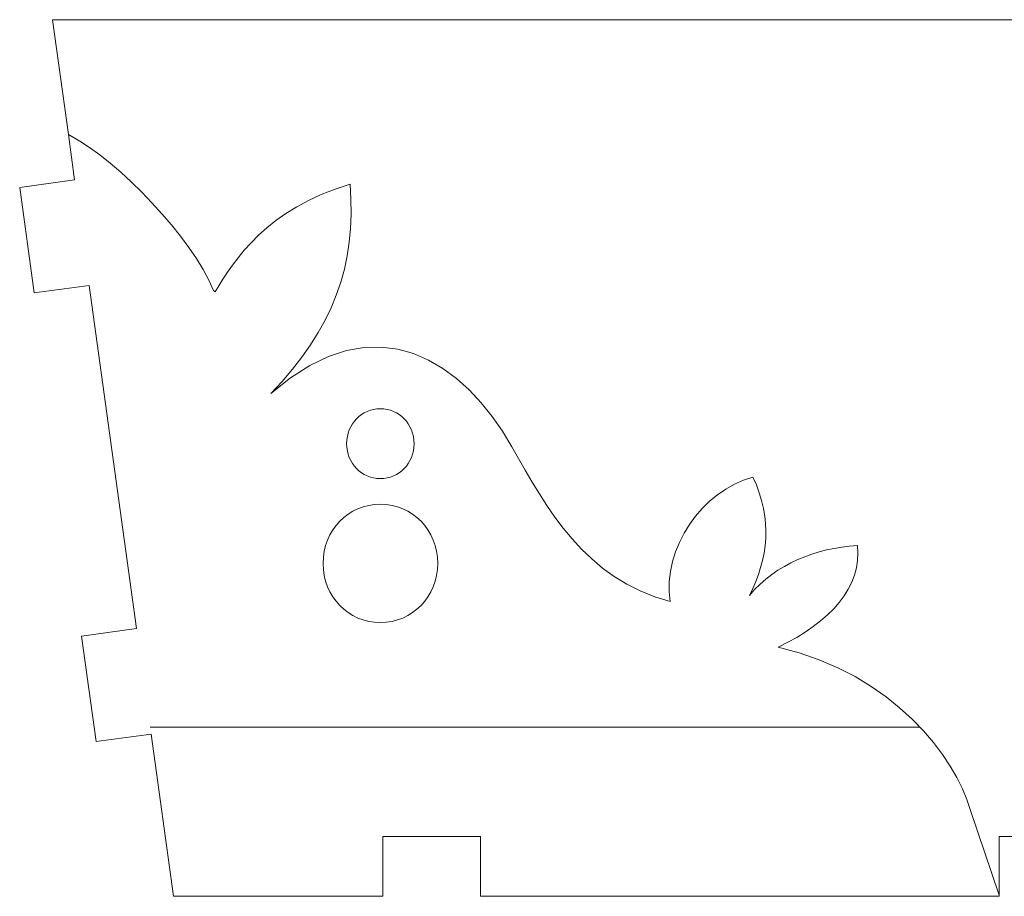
# Model space of a CAD drawing. Header units: millimetres. Extents: x -198 to 278, y -321 to 286.
# Tile 35 of 256: x -89 to -34, y 189 to 238. Entities that reach past the tile are written whole.
import ezdxf

# ---------------------------------------------------------------- set-up
doc = ezdxf.new("R2010")
doc.units = ezdxf.units.MM
doc.header["$MEASUREMENT"] = 0
doc.layers.add('Layer 1', color=7, linetype='Continuous')

msp = doc.modelspace()

# ---------------------------------------------------------------- linework, layer by layer
at = {"layer": 'Layer 1', "color": 175, "lineweight": 9}
msp.add_open_spline([(-68.8736, 192.3593), (-68.8736, 192.3593), (-63.3775, 192.3593), (-63.3775, 192.3593), (-63.3775, 192.3593), (-63.3775, 188.9964), (-63.3775, 188.9964), (-63.3775, 188.9964), (-34.1659, 188.9964), (-34.1659, 188.9964), (-34.1659, 188.9964), (-34.1659, 189.0586), (-34.1659, 189.0586), (-34.1659, 189.0586), (-34.1659, 192.3593), (-34.1659, 192.3593), (-34.1659, 192.3593), (-31.6468, 192.3593), (-31.6468, 192.3593), (-31.6468, 192.3593), (-31.4178, 192.3593), (-31.4178, 192.3593), (-31.4178, 192.3593), (-31.1888, 192.3593), (-31.1888, 192.3593), (-31.1888, 192.3593), (-28.6907, 192.3593), (-28.6907, 192.3593), (-28.6907, 192.3593), (-28.6698, 192.3593), (-28.6698, 192.3593), (-28.6698, 192.3593), (-28.6698, 192.0539), (-28.6698, 192.0539), (-28.6698, 192.0539), (-28.6698, 189.0578), (-28.6698, 189.0578), (-28.6698, 189.0578), (-28.6698, 189.0576), (-28.6698, 189.0576), (-28.6698, 189.0576), (-28.6698, 188.9964), (-28.6698, 188.9964), (-28.6698, 188.9964), (1.7327, 188.9964), (1.7327, 188.9964), (1.7327, 188.9964), (1.7327, 191.0995), (1.7327, 191.0995), (1.7327, 191.0995), (1.8326, 191.8581), (1.8326, 191.8581), (1.8326, 191.8581), (2.1254, 192.5651), (2.1254, 192.5651), (2.1254, 192.5651), (2.5912, 193.1722), (2.5912, 193.1722), (2.5912, 193.1722), (3.1983, 193.638), (3.1983, 193.638), (3.1983, 193.638), (3.9053, 193.9308), (3.9053, 193.9308), (3.9053, 193.9308), (4.664, 194.0307), (4.664, 194.0307), (4.664, 194.0307), (5.4226, 193.9308), (5.4226, 193.9308), (5.4226, 193.9308), (6.1296, 193.638), (6.1296, 193.638), (6.1296, 193.638), (6.7367, 193.1722), (6.7367, 193.1722), (6.7367, 193.1722), (7.2025, 192.5651), (7.2025, 192.5651), (7.2025, 192.5651), (7.4953, 191.8581), (7.4953, 191.8581), (7.4953, 191.8581), (7.5952, 191.0995), (7.5952, 191.0995), (7.5952, 191.0995), (7.5952, 188.9964), (7.5952, 188.9964), (7.5952, 188.9964), (17.8397, 188.9964), (17.8397, 188.9964), (17.8397, 188.9964), (19.0996, 198.1301), (19.0996, 198.1301), (19.0996, 198.1301), (22.176, 197.7058), (22.176, 197.7058), (22.176, 197.7058), (22.9953, 203.6457), (22.9953, 203.6457), (22.9953, 203.6457), (19.9189, 204.07), (19.9189, 204.07), (19.9189, 204.07), (22.5843, 223.393), (22.5843, 223.393), (22.5843, 223.393), (25.6564, 222.9693), (25.6564, 222.9693), (25.6564, 222.9693), (26.4757, 228.9092), (26.4757, 228.9092), (26.4757, 228.9092), (23.4036, 229.3329), (23.4036, 229.3329), (23.4036, 229.3329), (23.7552, 231.882), (23.7552, 231.882), (23.7552, 231.882), (24.6471, 238.3478), (24.6471, 238.3478), (-12.7295, 238.3478), (-50.1061, 238.3478), (-87.4828, 238.3478), (-87.4828, 238.3478), (-86.5909, 231.882), (-86.5909, 231.882), (-86.5909, 231.882), (-86.2393, 229.3329), (-86.2393, 229.3329), (-86.2393, 229.3329), (-89.3346, 228.906), (-89.3346, 228.906), (-89.3346, 228.906), (-88.5153, 222.9661), (-88.5153, 222.9661), (-88.5153, 222.9661), (-85.42, 223.393), (-85.42, 223.393), (-85.42, 223.393), (-82.7546, 204.07), (-82.7546, 204.07), (-82.7546, 204.07), (-85.8484, 203.6433), (-85.8484, 203.6433), (-85.8484, 203.6433), (-85.0291, 197.7034), (-85.0291, 197.7034), (-85.0291, 197.7034), (-81.9353, 198.1301), (-81.9353, 198.1301), (-81.9353, 198.1301), (-80.6754, 188.9964), (-80.6754, 188.9964), (-80.6754, 188.9964), (-68.8736, 188.9964), (-68.8736, 188.9964), (-68.8736, 188.9964), (-68.8736, 192.3593), (-68.8736, 192.3593)], degree=3, knots=[0, 0, 0, 0, 0.0188679, 0.0188679, 0.0188679, 0.0377358, 0.0377358, 0.0377358, 0.0566038, 0.0566038, 0.0566038, 0.0754717, 0.0754717, 0.0754717, 0.0943396, 0.0943396, 0.0943396, 0.1132075, 0.1132075, 0.1132075, 0.1320755, 0.1320755, 0.1320755, 0.1509434, 0.1509434, 0.1509434, 0.1698113, 0.1698113, 0.1698113, 0.1886792, 0.1886792, 0.1886792, 0.2075472, 0.2075472, 0.2075472, 0.2264151, 0.2264151, 0.2264151, 0.245283, 0.245283, 0.245283, 0.2641509, 0.2641509, 0.2641509, 0.2830189, 0.2830189, 0.2830189, 0.3018868, 0.3018868, 0.3018868, 0.3207547, 0.3207547, 0.3207547, 0.3396226, 0.3396226, 0.3396226, 0.3584906, 0.3584906, 0.3584906, 0.3773585, 0.3773585, 0.3773585, 0.3962264, 0.3962264, 0.3962264, 0.4150943, 0.4150943, 0.4150943, 0.4339623, 0.4339623, 0.4339623, 0.4528302, 0.4528302, 0.4528302, 0.4716981, 0.4716981, 0.4716981, 0.490566, 0.490566, 0.490566, 0.509434, 0.509434, 0.509434, 0.5283019, 0.5283019, 0.5283019, 0.5471698, 0.5471698, 0.5471698, 0.5660377, 0.5660377, 0.5660377, 0.5849057, 0.5849057, 0.5849057, 0.6037736, 0.6037736, 0.6037736, 0.6226415, 0.6226415, 0.6226415, 0.6415094, 0.6415094, 0.6415094, 0.6603774, 0.6603774, 0.6603774, 0.6792453, 0.6792453, 0.6792453, 0.6981132, 0.6981132, 0.6981132, 0.7169811, 0.7169811, 0.7169811, 0.7358491, 0.7358491, 0.7358491, 0.754717, 0.754717, 0.754717, 0.7735849, 0.7735849, 0.7735849, 0.7924528, 0.7924528, 0.7924528, 0.8113208, 0.8113208, 0.8113208, 0.8301887, 0.8301887, 0.8301887, 0.8490566, 0.8490566, 0.8490566, 0.8679245, 0.8679245, 0.8679245, 0.8867925, 0.8867925, 0.8867925, 0.9056604, 0.9056604, 0.9056604, 0.9245283, 0.9245283, 0.9245283, 0.9433962, 0.9433962, 0.9433962, 0.9622642, 0.9622642, 0.9622642, 0.9811321, 0.9811321, 0.9811321, 1, 1, 1, 1], dxfattribs=at)
at = {"layer": 'Layer 1', "color": 240, "lineweight": 9}
for points, knots in [([(-86.5909, 231.882), (-86.5909, 231.882), (-86.487, 231.8224), (-86.487, 231.8224), (-86.487, 231.8224), (-85.9563, 231.518), (-85.9563, 231.518), (-85.9563, 231.518), (-85.4005, 231.1536), (-85.4005, 231.1536), (-85.4005, 231.1536), (-84.8258, 230.7351), (-84.8258, 230.7351), (-84.8258, 230.7351), (-84.2384, 230.2685), (-84.2384, 230.2685), (-84.2384, 230.2685), (-83.6442, 229.7599), (-83.6442, 229.7599), (-83.6442, 229.7599), (-83.0495, 229.2152), (-83.0495, 229.2152), (-83.0495, 229.2152), (-82.4604, 228.6405), (-82.4604, 228.6405), (-82.4604, 228.6405), (-81.8829, 228.0418), (-81.8829, 228.0418), (-81.8829, 228.0418), (-81.3233, 227.4251), (-81.3233, 227.4251), (-81.3233, 227.4251), (-80.7875, 226.7963), (-80.7875, 226.7963), (-80.7875, 226.7963), (-80.2818, 226.1616), (-80.2818, 226.1616), (-80.2818, 226.1616), (-79.8123, 225.5268), (-79.8123, 225.5268), (-79.8123, 225.5268), (-79.385, 224.898), (-79.385, 224.898), (-79.385, 224.898), (-79.0061, 224.2813), (-79.0061, 224.2813), (-79.0061, 224.2813), (-78.6818, 223.6826), (-78.6818, 223.6826), (-78.6818, 223.6826), (-78.418, 223.1079), (-78.418, 223.1079), (-78.418, 223.1079), (-78.3231, 223.0224), (-78.3231, 223.0224), (-78.3231, 223.0224), (-78.1168, 223.3712), (-78.1168, 223.3712), (-78.1168, 223.3712), (-77.8877, 223.7421), (-77.8877, 223.7421), (-77.8877, 223.7421), (-77.6331, 224.1313), (-77.6331, 224.1313), (-77.6331, 224.1313), (-77.3501, 224.5349), (-77.3501, 224.5349), (-77.3501, 224.5349), (-77.0359, 224.949), (-77.0359, 224.949), (-77.0359, 224.949), (-76.6878, 225.3698), (-76.6878, 225.3698), (-76.6878, 225.3698), (-76.303, 225.7933), (-76.303, 225.7933), (-76.303, 225.7933), (-75.8787, 226.2156), (-75.8787, 226.2156), (-75.8787, 226.2156), (-75.4121, 226.633), (-75.4121, 226.633), (-75.4121, 226.633), (-74.9004, 227.0415), (-74.9004, 227.0415), (-74.9004, 227.0415), (-74.341, 227.4372), (-74.341, 227.4372), (-74.341, 227.4372), (-73.7309, 227.8162), (-73.7309, 227.8162), (-73.7309, 227.8162), (-73.0674, 228.1748), (-73.0674, 228.1748), (-73.0674, 228.1748), (-72.3477, 228.5089), (-72.3477, 228.5089), (-72.3477, 228.5089), (-71.5691, 228.8147), (-71.5691, 228.8147), (-71.5691, 228.8147), (-70.7288, 229.0884), (-70.7288, 229.0884), (-70.7288, 229.0884), (-70.6777, 228.2361), (-70.6777, 228.2361), (-70.6777, 228.2361), (-70.6674, 227.4079), (-70.6674, 227.4079), (-70.6674, 227.4079), (-70.6985, 226.602), (-70.6985, 226.602), (-70.6985, 226.602), (-70.7718, 225.8165), (-70.7718, 225.8165), (-70.7718, 225.8165), (-70.8879, 225.0495), (-70.8879, 225.0495), (-70.8879, 225.0495), (-71.0475, 224.2991), (-71.0475, 224.2991), (-71.0475, 224.2991), (-71.2513, 223.5636), (-71.2513, 223.5636), (-71.2513, 223.5636), (-71.5001, 222.8409), (-71.5001, 222.8409), (-71.5001, 222.8409), (-71.7944, 222.1292), (-71.7944, 222.1292), (-71.7944, 222.1292), (-72.1351, 221.4267), (-72.1351, 221.4267), (-72.1351, 221.4267), (-72.5227, 220.7314), (-72.5227, 220.7314), (-72.5227, 220.7314), (-72.9581, 220.0415), (-72.9581, 220.0415), (-72.9581, 220.0415), (-73.4419, 219.3551), (-73.4419, 219.3551), (-73.4419, 219.3551), (-73.9747, 218.6704), (-73.9747, 218.6704), (-73.9747, 218.6704), (-74.5573, 217.9854), (-74.5573, 217.9854), (-74.5573, 217.9854), (-75.1904, 217.2982), (-75.1904, 217.2982), (-75.1904, 217.2982), (-74.0816, 218.1892), (-74.0816, 218.1892), (-74.0816, 218.1892), (-72.9991, 218.8833), (-72.9991, 218.8833), (-72.9991, 218.8833), (-71.9446, 219.3919), (-71.9446, 219.3919), (-71.9446, 219.3919), (-70.9201, 219.7265), (-70.9201, 219.7265), (-70.9201, 219.7265), (-69.9273, 219.8983), (-69.9273, 219.8983), (-69.9273, 219.8983), (-68.9679, 219.9189), (-68.9679, 219.9189), (-68.9679, 219.9189), (-68.0439, 219.7995), (-68.0439, 219.7995), (-68.0439, 219.7995), (-67.157, 219.5516), (-67.157, 219.5516), (-67.157, 219.5516), (-66.3091, 219.1866), (-66.3091, 219.1866), (-66.3091, 219.1866), (-65.5019, 218.7158), (-65.5019, 218.7158), (-65.5019, 218.7158), (-64.7373, 218.1506), (-64.7373, 218.1506), (-64.7373, 218.1506), (-64.017, 217.5025), (-64.017, 217.5025), (-64.017, 217.5025), (-63.3428, 216.7827), (-63.3428, 216.7827), (-63.3428, 216.7827), (-62.7167, 216.0028), (-62.7167, 216.0028), (-62.7167, 216.0028), (-62.1403, 215.1741), (-62.1403, 215.1741), (-62.1403, 215.1741), (-61.6156, 214.308), (-61.6156, 214.308), (-61.6156, 214.308), (-61.24, 213.6469), (-61.24, 213.6469), (-61.24, 213.6469), (-60.8583, 212.9804), (-60.8583, 212.9804), (-60.8583, 212.9804), (-60.4667, 212.3128), (-60.4667, 212.3128), (-60.4667, 212.3128), (-60.0611, 211.6487), (-60.0611, 211.6487), (-60.0611, 211.6487), (-59.6377, 210.9927), (-59.6377, 210.9927), (-59.6377, 210.9927), (-59.1926, 210.3492), (-59.1926, 210.3492), (-59.1926, 210.3492), (-58.722, 209.7227), (-58.722, 209.7227), (-58.722, 209.7227), (-58.2218, 209.1177), (-58.2218, 209.1177), (-58.2218, 209.1177), (-57.6883, 208.5388), (-57.6883, 208.5388), (-57.6883, 208.5388), (-57.1175, 207.9903), (-57.1175, 207.9903), (-57.1175, 207.9903), (-56.5056, 207.477), (-56.5056, 207.477), (-56.5056, 207.477), (-55.8486, 207.0032), (-55.8486, 207.0032), (-55.8486, 207.0032), (-55.1427, 206.5734), (-55.1427, 206.5734), (-55.1427, 206.5734), (-54.3839, 206.1922), (-54.3839, 206.1922), (-54.3839, 206.1922), (-53.5684, 205.864), (-53.5684, 205.864), (-53.5684, 205.864), (-52.6922, 205.5935), (-52.6922, 205.5935), (-52.6922, 205.5935), (-52.7495, 206.1565), (-52.7495, 206.1565), (-52.7495, 206.1565), (-52.7454, 206.7215), (-52.7454, 206.7215), (-52.7454, 206.7215), (-52.6832, 207.2845), (-52.6832, 207.2845), (-52.6832, 207.2845), (-52.5661, 207.8415), (-52.5661, 207.8415), (-52.5661, 207.8415), (-52.3973, 208.3885), (-52.3973, 208.3885), (-52.3973, 208.3885), (-52.1799, 208.9215), (-52.1799, 208.9215), (-52.1799, 208.9215), (-51.9172, 209.4364), (-51.9172, 209.4364), (-51.9172, 209.4364), (-51.6124, 209.9293), (-51.6124, 209.9293), (-51.6124, 209.9293), (-51.2686, 210.3962), (-51.2686, 210.3962), (-51.2686, 210.3962), (-50.8891, 210.8331), (-50.8891, 210.8331), (-50.8891, 210.8331), (-50.4771, 211.2359), (-50.4771, 211.2359), (-50.4771, 211.2359), (-50.0357, 211.6007), (-50.0357, 211.6007), (-50.0357, 211.6007), (-49.5682, 211.9234), (-49.5682, 211.9234), (-49.5682, 211.9234), (-49.0777, 212.2001), (-49.0777, 212.2001), (-49.0777, 212.2001), (-48.5675, 212.4267), (-48.5675, 212.4267), (-48.5675, 212.4267), (-48.0407, 212.5992), (-48.0407, 212.5992), (-48.0407, 212.5992), (-47.8436, 212.1527), (-47.8436, 212.1527), (-47.8436, 212.1527), (-47.679, 211.7102), (-47.679, 211.7102), (-47.679, 211.7102), (-47.5457, 211.2716), (-47.5457, 211.2716), (-47.5457, 211.2716), (-47.4429, 210.8371), (-47.4429, 210.8371), (-47.4429, 210.8371), (-47.3696, 210.4066), (-47.3696, 210.4066), (-47.3696, 210.4066), (-47.3248, 209.9801), (-47.3248, 209.9801), (-47.3248, 209.9801), (-47.3076, 209.5576), (-47.3076, 209.5576), (-47.3076, 209.5576), (-47.3169, 209.1391), (-47.3169, 209.1391), (-47.3169, 209.1391), (-47.3517, 208.7246), (-47.3517, 208.7246), (-47.3517, 208.7246), (-47.4112, 208.3141), (-47.4112, 208.3141), (-47.4112, 208.3141), (-47.4944, 207.9076), (-47.4944, 207.9076), (-47.4944, 207.9076), (-47.6002, 207.5051), (-47.6002, 207.5051), (-47.6002, 207.5051), (-47.7276, 207.1066), (-47.7276, 207.1066), (-47.7276, 207.1066), (-47.8759, 206.7121), (-47.8759, 206.7121), (-47.8759, 206.7121), (-48.0438, 206.3217), (-48.0438, 206.3217), (-48.0438, 206.3217), (-48.2305, 205.9352), (-48.2305, 205.9352), (-48.2305, 205.9352), (-47.9381, 206.2607), (-47.9381, 206.2607), (-47.9381, 206.2607), (-47.6308, 206.5645), (-47.6308, 206.5645), (-47.6308, 206.5645), (-47.3092, 206.847), (-47.3092, 206.847), (-47.3092, 206.847), (-46.9742, 207.1086), (-46.9742, 207.1086), (-46.9742, 207.1086), (-46.6264, 207.3497), (-46.6264, 207.3497), (-46.6264, 207.3497), (-46.2665, 207.5707), (-46.2665, 207.5707), (-46.2665, 207.5707), (-45.8952, 207.7719), (-45.8952, 207.7719), (-45.8952, 207.7719), (-45.5132, 207.9536), (-45.5132, 207.9536), (-45.5132, 207.9536), (-45.1212, 208.1164), (-45.1212, 208.1164), (-45.1212, 208.1164), (-44.7198, 208.2605), (-44.7198, 208.2605), (-44.7198, 208.2605), (-44.3099, 208.3863), (-44.3099, 208.3863), (-44.3099, 208.3863), (-43.892, 208.4943), (-43.892, 208.4943), (-43.892, 208.4943), (-43.4669, 208.5847), (-43.4669, 208.5847), (-43.4669, 208.5847), (-43.0352, 208.658), (-43.0352, 208.658), (-43.0352, 208.658), (-42.5977, 208.7145), (-42.5977, 208.7145), (-42.5977, 208.7145), (-42.1551, 208.7546), (-42.1551, 208.7546), (-42.1551, 208.7546), (-42.1259, 208.3252), (-42.1259, 208.3252), (-42.1259, 208.3252), (-42.1443, 207.9024), (-42.1443, 207.9024), (-42.1443, 207.9024), (-42.2089, 207.4869), (-42.2089, 207.4869), (-42.2089, 207.4869), (-42.3182, 207.0792), (-42.3182, 207.0792), (-42.3182, 207.0792), (-42.471, 206.6801), (-42.471, 206.6801), (-42.471, 206.6801), (-42.6657, 206.2901), (-42.6657, 206.2901), (-42.6657, 206.2901), (-42.901, 205.9099), (-42.901, 205.9099), (-42.901, 205.9099), (-43.1756, 205.5401), (-43.1756, 205.5401), (-43.1756, 205.5401), (-43.4879, 205.1812), (-43.4879, 205.1812), (-43.4879, 205.1812), (-43.8367, 204.834), (-43.8367, 204.834), (-43.8367, 204.834), (-44.2206, 204.4991), (-44.2206, 204.4991), (-44.2206, 204.4991), (-44.6381, 204.1771), (-44.6381, 204.1771), (-44.6381, 204.1771), (-45.0878, 203.8686), (-45.0878, 203.8686), (-45.0878, 203.8686), (-45.5685, 203.5742), (-45.5685, 203.5742), (-45.5685, 203.5742), (-46.0786, 203.2946), (-46.0786, 203.2946), (-46.0786, 203.2946), (-46.6168, 203.0304), (-46.6168, 203.0304), (-46.6168, 203.0304), (-45.4252, 202.7062), (-45.4252, 202.7062), (-45.4252, 202.7062), (-44.3062, 202.3152), (-44.3062, 202.3152), (-44.3062, 202.3152), (-43.259, 201.8646), (-43.259, 201.8646), (-43.259, 201.8646), (-42.2826, 201.3617), (-42.2826, 201.3617), (-42.2826, 201.3617), (-41.3764, 200.8137), (-41.3764, 200.8137), (-41.3764, 200.8137), (-40.5394, 200.228), (-40.5394, 200.228), (-40.5394, 200.228), (-39.7709, 199.6117), (-39.7709, 199.6117), (-39.7709, 199.6117), (-39.0699, 198.9721), (-39.0699, 198.9721), (-39.0699, 198.9721), (-38.4356, 198.3166), (-38.4356, 198.3166), (-38.4356, 198.3166), (-37.8673, 197.6522), (-37.8673, 197.6522), (-37.8673, 197.6522), (-37.3641, 196.9864), (-37.3641, 196.9864), (-37.3641, 196.9864), (-36.9251, 196.3263), (-36.9251, 196.3263), (-36.9251, 196.3263), (-36.5495, 195.6792), (-36.5495, 195.6792), (-36.5495, 195.6792), (-36.2365, 195.0524), (-36.2365, 195.0524), (-36.2365, 195.0524), (-35.9852, 194.4532), (-35.9852, 194.4532), (-35.9852, 194.4532), (-35.7948, 193.8887), (-35.7948, 193.8887), (-35.7948, 193.8887), (-34.1659, 189.0586), (-34.1659, 189.0586)], [0, 0, 0, 0, 0.006135, 0.006135, 0.006135, 0.0122699, 0.0122699, 0.0122699, 0.0184049, 0.0184049, 0.0184049, 0.0245399, 0.0245399, 0.0245399, 0.0306748, 0.0306748, 0.0306748, 0.0368098, 0.0368098, 0.0368098, 0.0429448, 0.0429448, 0.0429448, 0.0490798, 0.0490798, 0.0490798, 0.0552147, 0.0552147, 0.0552147, 0.0613497, 0.0613497, 0.0613497, 0.0674847, 0.0674847, 0.0674847, 0.0736196, 0.0736196, 0.0736196, 0.0797546, 0.0797546, 0.0797546, 0.0858896, 0.0858896, 0.0858896, 0.0920245, 0.0920245, 0.0920245, 0.0981595, 0.0981595, 0.0981595, 0.1042945, 0.1042945, 0.1042945, 0.1104294, 0.1104294, 0.1104294, 0.1165644, 0.1165644, 0.1165644, 0.1226994, 0.1226994, 0.1226994, 0.1288344, 0.1288344, 0.1288344, 0.1349693, 0.1349693, 0.1349693, 0.1411043, 0.1411043, 0.1411043, 0.1472393, 0.1472393, 0.1472393, 0.1533742, 0.1533742, 0.1533742, 0.1595092, 0.1595092, 0.1595092, 0.1656442, 0.1656442, 0.1656442, 0.1717791, 0.1717791, 0.1717791, 0.1779141, 0.1779141, 0.1779141, 0.1840491, 0.1840491, 0.1840491, 0.190184, 0.190184, 0.190184, 0.196319, 0.196319, 0.196319, 0.202454, 0.202454, 0.202454, 0.208589, 0.208589, 0.208589, 0.2147239, 0.2147239, 0.2147239, 0.2208589, 0.2208589, 0.2208589, 0.2269939, 0.2269939, 0.2269939, 0.2331288, 0.2331288, 0.2331288, 0.2392638, 0.2392638, 0.2392638, 0.2453988, 0.2453988, 0.2453988, 0.2515337, 0.2515337, 0.2515337, 0.2576687, 0.2576687, 0.2576687, 0.2638037, 0.2638037, 0.2638037, 0.2699387, 0.2699387, 0.2699387, 0.2760736, 0.2760736, 0.2760736, 0.2822086, 0.2822086, 0.2822086, 0.2883436, 0.2883436, 0.2883436, 0.2944785, 0.2944785, 0.2944785, 0.3006135, 0.3006135, 0.3006135, 0.3067485, 0.3067485, 0.3067485, 0.3128834, 0.3128834, 0.3128834, 0.3190184, 0.3190184, 0.3190184, 0.3251534, 0.3251534, 0.3251534, 0.3312883, 0.3312883, 0.3312883, 0.3374233, 0.3374233, 0.3374233, 0.3435583, 0.3435583, 0.3435583, 0.3496933, 0.3496933, 0.3496933, 0.3558282, 0.3558282, 0.3558282, 0.3619632, 0.3619632, 0.3619632, 0.3680982, 0.3680982, 0.3680982, 0.3742331, 0.3742331, 0.3742331, 0.3803681, 0.3803681, 0.3803681, 0.3865031, 0.3865031, 0.3865031, 0.392638, 0.392638, 0.392638, 0.398773, 0.398773, 0.398773, 0.404908, 0.404908, 0.404908, 0.4110429, 0.4110429, 0.4110429, 0.4171779, 0.4171779, 0.4171779, 0.4233129, 0.4233129, 0.4233129, 0.4294479, 0.4294479, 0.4294479, 0.4355828, 0.4355828, 0.4355828, 0.4417178, 0.4417178, 0.4417178, 0.4478528, 0.4478528, 0.4478528, 0.4539877, 0.4539877, 0.4539877, 0.4601227, 0.4601227, 0.4601227, 0.4662577, 0.4662577, 0.4662577, 0.4723926, 0.4723926, 0.4723926, 0.4785276, 0.4785276, 0.4785276, 0.4846626, 0.4846626, 0.4846626, 0.4907975, 0.4907975, 0.4907975, 0.4969325, 0.4969325, 0.4969325, 0.5030675, 0.5030675, 0.5030675, 0.5092025, 0.5092025, 0.5092025, 0.5153374, 0.5153374, 0.5153374, 0.5214724, 0.5214724, 0.5214724, 0.5276074, 0.5276074, 0.5276074, 0.5337423, 0.5337423, 0.5337423, 0.5398773, 0.5398773, 0.5398773, 0.5460123, 0.5460123, 0.5460123, 0.5521472, 0.5521472, 0.5521472, 0.5582822, 0.5582822, 0.5582822, 0.5644172, 0.5644172, 0.5644172, 0.5705521, 0.5705521, 0.5705521, 0.5766871, 0.5766871, 0.5766871, 0.5828221, 0.5828221, 0.5828221, 0.5889571, 0.5889571, 0.5889571, 0.595092, 0.595092, 0.595092, 0.601227, 0.601227, 0.601227, 0.607362, 0.607362, 0.607362, 0.6134969, 0.6134969, 0.6134969, 0.6196319, 0.6196319, 0.6196319, 0.6257669, 0.6257669, 0.6257669, 0.6319018, 0.6319018, 0.6319018, 0.6380368, 0.6380368, 0.6380368, 0.6441718, 0.6441718, 0.6441718, 0.6503067, 0.6503067, 0.6503067, 0.6564417, 0.6564417, 0.6564417, 0.6625767, 0.6625767, 0.6625767, 0.6687117, 0.6687117, 0.6687117, 0.6748466, 0.6748466, 0.6748466, 0.6809816, 0.6809816, 0.6809816, 0.6871166, 0.6871166, 0.6871166, 0.6932515, 0.6932515, 0.6932515, 0.6993865, 0.6993865, 0.6993865, 0.7055215, 0.7055215, 0.7055215, 0.7116564, 0.7116564, 0.7116564, 0.7177914, 0.7177914, 0.7177914, 0.7239264, 0.7239264, 0.7239264, 0.7300613, 0.7300613, 0.7300613, 0.7361963, 0.7361963, 0.7361963, 0.7423313, 0.7423313, 0.7423313, 0.7484663, 0.7484663, 0.7484663, 0.7546012, 0.7546012, 0.7546012, 0.7607362, 0.7607362, 0.7607362, 0.7668712, 0.7668712, 0.7668712, 0.7730061, 0.7730061, 0.7730061, 0.7791411, 0.7791411, 0.7791411, 0.7852761, 0.7852761, 0.7852761, 0.791411, 0.791411, 0.791411, 0.797546, 0.797546, 0.797546, 0.803681, 0.803681, 0.803681, 0.809816, 0.809816, 0.809816, 0.8159509, 0.8159509, 0.8159509, 0.8220859, 0.8220859, 0.8220859, 0.8282209, 0.8282209, 0.8282209, 0.8343558, 0.8343558, 0.8343558, 0.8404908, 0.8404908, 0.8404908, 0.8466258, 0.8466258, 0.8466258, 0.8527607, 0.8527607, 0.8527607, 0.8588957, 0.8588957, 0.8588957, 0.8650307, 0.8650307, 0.8650307, 0.8711656, 0.8711656, 0.8711656, 0.8773006, 0.8773006, 0.8773006, 0.8834356, 0.8834356, 0.8834356, 0.8895706, 0.8895706, 0.8895706, 0.8957055, 0.8957055, 0.8957055, 0.9018405, 0.9018405, 0.9018405, 0.9079755, 0.9079755, 0.9079755, 0.9141104, 0.9141104, 0.9141104, 0.9202454, 0.9202454, 0.9202454, 0.9263804, 0.9263804, 0.9263804, 0.9325153, 0.9325153, 0.9325153, 0.9386503, 0.9386503, 0.9386503, 0.9447853, 0.9447853, 0.9447853, 0.9509202, 0.9509202, 0.9509202, 0.9570552, 0.9570552, 0.9570552, 0.9631902, 0.9631902, 0.9631902, 0.9693252, 0.9693252, 0.9693252, 0.9754601, 0.9754601, 0.9754601, 0.9815951, 0.9815951, 0.9815951, 0.9877301, 0.9877301, 0.9877301, 0.993865, 0.993865, 0.993865, 1, 1, 1, 1]), ([(-68.117, 212.7458), (-68.117, 212.7458), (-67.9604, 212.8427), (-67.9604, 212.8427), (-67.9604, 212.8427), (-67.8142, 212.9543), (-67.8142, 212.9543), (-67.8142, 212.9543), (-67.6792, 213.0798), (-67.6792, 213.0798), (-67.6792, 213.0798), (-67.5564, 213.2183), (-67.5564, 213.2183), (-67.5564, 213.2183), (-67.4468, 213.369), (-67.4468, 213.369), (-67.4468, 213.369), (-67.3515, 213.5309), (-67.3515, 213.5309), (-67.3515, 213.5309), (-67.2713, 213.7032), (-67.2713, 213.7032), (-67.2713, 213.7032), (-67.2072, 213.885), (-67.2072, 213.885), (-67.2072, 213.885), (-67.1602, 214.0755), (-67.1602, 214.0755), (-67.1602, 214.0755), (-67.1313, 214.2737), (-67.1313, 214.2737), (-67.1313, 214.2737), (-67.1214, 214.4788), (-67.1214, 214.4788), (-67.1214, 214.4788), (-67.1313, 214.6839), (-67.1313, 214.6839), (-67.1313, 214.6839), (-67.1602, 214.8821), (-67.1602, 214.8821), (-67.1602, 214.8821), (-67.2072, 215.0726), (-67.2072, 215.0726), (-67.2072, 215.0726), (-67.2713, 215.2544), (-67.2713, 215.2544), (-67.2713, 215.2544), (-67.3515, 215.4267), (-67.3515, 215.4267), (-67.3515, 215.4267), (-67.4468, 215.5887), (-67.4468, 215.5887), (-67.4468, 215.5887), (-67.5564, 215.7393), (-67.5564, 215.7393), (-67.5564, 215.7393), (-67.6792, 215.8778), (-67.6792, 215.8778), (-67.6792, 215.8778), (-67.8142, 216.0033), (-67.8142, 216.0033), (-67.8142, 216.0033), (-67.9604, 216.115), (-67.9604, 216.115), (-67.9604, 216.115), (-68.117, 216.2118), (-68.117, 216.2118), (-68.117, 216.2118), (-68.2828, 216.293), (-68.2828, 216.293), (-68.2828, 216.293), (-68.4571, 216.3577), (-68.4571, 216.3577), (-68.4571, 216.3577), (-68.6386, 216.405), (-68.6386, 216.405), (-68.6386, 216.405), (-68.8266, 216.434), (-68.8266, 216.434), (-68.8266, 216.434), (-69.02, 216.4439), (-69.02, 216.4439), (-69.02, 216.4439), (-69.2134, 216.434), (-69.2134, 216.434), (-69.2134, 216.434), (-69.4014, 216.405), (-69.4014, 216.405), (-69.4014, 216.405), (-69.583, 216.3577), (-69.583, 216.3577), (-69.583, 216.3577), (-69.7572, 216.293), (-69.7572, 216.293), (-69.7572, 216.293), (-69.9231, 216.2118), (-69.9231, 216.2118), (-69.9231, 216.2118), (-70.0796, 216.115), (-70.0796, 216.115), (-70.0796, 216.115), (-70.2259, 216.0033), (-70.2259, 216.0033), (-70.2259, 216.0033), (-70.3609, 215.8778), (-70.3609, 215.8778), (-70.3609, 215.8778), (-70.4837, 215.7393), (-70.4837, 215.7393), (-70.4837, 215.7393), (-70.5932, 215.5887), (-70.5932, 215.5887), (-70.5932, 215.5887), (-70.6886, 215.4267), (-70.6886, 215.4267), (-70.6886, 215.4267), (-70.7688, 215.2544), (-70.7688, 215.2544), (-70.7688, 215.2544), (-70.8329, 215.0726), (-70.8329, 215.0726), (-70.8329, 215.0726), (-70.8799, 214.8821), (-70.8799, 214.8821), (-70.8799, 214.8821), (-70.9088, 214.6839), (-70.9088, 214.6839), (-70.9088, 214.6839), (-70.9186, 214.4788), (-70.9186, 214.4788), (-70.9186, 214.4788), (-70.9088, 214.2737), (-70.9088, 214.2737), (-70.9088, 214.2737), (-70.8799, 214.0755), (-70.8799, 214.0755), (-70.8799, 214.0755), (-70.8329, 213.885), (-70.8329, 213.885), (-70.8329, 213.885), (-70.7688, 213.7032), (-70.7688, 213.7032), (-70.7688, 213.7032), (-70.6886, 213.5309), (-70.6886, 213.5309), (-70.6886, 213.5309), (-70.5932, 213.369), (-70.5932, 213.369), (-70.5932, 213.369), (-70.4837, 213.2183), (-70.4837, 213.2183), (-70.4837, 213.2183), (-70.3609, 213.0798), (-70.3609, 213.0798), (-70.3609, 213.0798), (-70.2259, 212.9543), (-70.2259, 212.9543), (-70.2259, 212.9543), (-70.0796, 212.8427), (-70.0796, 212.8427), (-70.0796, 212.8427), (-69.9231, 212.7458), (-69.9231, 212.7458), (-69.9231, 212.7458), (-69.7572, 212.6646), (-69.7572, 212.6646), (-69.7572, 212.6646), (-69.583, 212.6), (-69.583, 212.6), (-69.583, 212.6), (-69.4014, 212.5527), (-69.4014, 212.5527), (-69.4014, 212.5527), (-69.2134, 212.5237), (-69.2134, 212.5237), (-69.2134, 212.5237), (-69.02, 212.5138), (-69.02, 212.5138), (-69.02, 212.5138), (-68.8266, 212.5237), (-68.8266, 212.5237), (-68.8266, 212.5237), (-68.6386, 212.5527), (-68.6386, 212.5527), (-68.6386, 212.5527), (-68.4571, 212.6), (-68.4571, 212.6), (-68.4571, 212.6), (-68.2828, 212.6646), (-68.2828, 212.6646), (-68.2828, 212.6646), (-68.117, 212.7458), (-68.117, 212.7458)], [0, 0, 0, 0, 0.015625, 0.015625, 0.015625, 0.03125, 0.03125, 0.03125, 0.046875, 0.046875, 0.046875, 0.0625, 0.0625, 0.0625, 0.078125, 0.078125, 0.078125, 0.09375, 0.09375, 0.09375, 0.109375, 0.109375, 0.109375, 0.125, 0.125, 0.125, 0.140625, 0.140625, 0.140625, 0.15625, 0.15625, 0.15625, 0.171875, 0.171875, 0.171875, 0.1875, 0.1875, 0.1875, 0.203125, 0.203125, 0.203125, 0.21875, 0.21875, 0.21875, 0.234375, 0.234375, 0.234375, 0.25, 0.25, 0.25, 0.265625, 0.265625, 0.265625, 0.28125, 0.28125, 0.28125, 0.296875, 0.296875, 0.296875, 0.3125, 0.3125, 0.3125, 0.328125, 0.328125, 0.328125, 0.34375, 0.34375, 0.34375, 0.359375, 0.359375, 0.359375, 0.375, 0.375, 0.375, 0.390625, 0.390625, 0.390625, 0.40625, 0.40625, 0.40625, 0.421875, 0.421875, 0.421875, 0.4375, 0.4375, 0.4375, 0.453125, 0.453125, 0.453125, 0.46875, 0.46875, 0.46875, 0.484375, 0.484375, 0.484375, 0.5, 0.5, 0.5, 0.515625, 0.515625, 0.515625, 0.53125, 0.53125, 0.53125, 0.546875, 0.546875, 0.546875, 0.5625, 0.5625, 0.5625, 0.578125, 0.578125, 0.578125, 0.59375, 0.59375, 0.59375, 0.609375, 0.609375, 0.609375, 0.625, 0.625, 0.625, 0.640625, 0.640625, 0.640625, 0.65625, 0.65625, 0.65625, 0.671875, 0.671875, 0.671875, 0.6875, 0.6875, 0.6875, 0.703125, 0.703125, 0.703125, 0.71875, 0.71875, 0.71875, 0.734375, 0.734375, 0.734375, 0.75, 0.75, 0.75, 0.765625, 0.765625, 0.765625, 0.78125, 0.78125, 0.78125, 0.796875, 0.796875, 0.796875, 0.8125, 0.8125, 0.8125, 0.828125, 0.828125, 0.828125, 0.84375, 0.84375, 0.84375, 0.859375, 0.859375, 0.859375, 0.875, 0.875, 0.875, 0.890625, 0.890625, 0.890625, 0.90625, 0.90625, 0.90625, 0.921875, 0.921875, 0.921875, 0.9375, 0.9375, 0.9375, 0.953125, 0.953125, 0.953125, 0.96875, 0.96875, 0.96875, 0.984375, 0.984375, 0.984375, 1, 1, 1, 1]), ([(-66.7299, 205.3691), (-66.7299, 205.3691), (-66.5226, 205.6041), (-66.5226, 205.6041), (-66.5226, 205.6041), (-66.3381, 205.8597), (-66.3381, 205.8597), (-66.3381, 205.8597), (-66.1777, 206.1343), (-66.1777, 206.1343), (-66.1777, 206.1343), (-66.0431, 206.4264), (-66.0431, 206.4264), (-66.0431, 206.4264), (-65.9357, 206.7345), (-65.9357, 206.7345), (-65.9357, 206.7345), (-65.8571, 207.0571), (-65.8571, 207.0571), (-65.8571, 207.0571), (-65.8089, 207.3928), (-65.8089, 207.3928), (-65.8089, 207.3928), (-65.7924, 207.7399), (-65.7924, 207.7399), (-65.7924, 207.7399), (-65.8089, 208.0871), (-65.8089, 208.0871), (-65.8089, 208.0871), (-65.8571, 208.4228), (-65.8571, 208.4228), (-65.8571, 208.4228), (-65.9357, 208.7454), (-65.9357, 208.7454), (-65.9357, 208.7454), (-66.0431, 209.0535), (-66.0431, 209.0535), (-66.0431, 209.0535), (-66.1777, 209.3456), (-66.1777, 209.3456), (-66.1777, 209.3456), (-66.3381, 209.6202), (-66.3381, 209.6202), (-66.3381, 209.6202), (-66.5226, 209.8758), (-66.5226, 209.8758), (-66.5226, 209.8758), (-66.7299, 210.1108), (-66.7299, 210.1108), (-66.7299, 210.1108), (-66.9582, 210.3238), (-66.9582, 210.3238), (-66.9582, 210.3238), (-67.2062, 210.5133), (-67.2062, 210.5133), (-67.2062, 210.5133), (-67.4722, 210.6777), (-67.4722, 210.6777), (-67.4722, 210.6777), (-67.7548, 210.8156), (-67.7548, 210.8156), (-67.7548, 210.8156), (-68.0524, 210.9255), (-68.0524, 210.9255), (-68.0524, 210.9255), (-68.3635, 211.0059), (-68.3635, 211.0059), (-68.3635, 211.0059), (-68.6865, 211.0552), (-68.6865, 211.0552), (-68.6865, 211.0552), (-69.02, 211.072), (-69.02, 211.072), (-69.02, 211.072), (-69.3535, 211.0552), (-69.3535, 211.0552), (-69.3535, 211.0552), (-69.6766, 211.0059), (-69.6766, 211.0059), (-69.6766, 211.0059), (-69.9877, 210.9255), (-69.9877, 210.9255), (-69.9877, 210.9255), (-70.2853, 210.8156), (-70.2853, 210.8156), (-70.2853, 210.8156), (-70.5678, 210.6777), (-70.5678, 210.6777), (-70.5678, 210.6777), (-70.8339, 210.5133), (-70.8339, 210.5133), (-70.8339, 210.5133), (-71.0818, 210.3238), (-71.0818, 210.3238), (-71.0818, 210.3238), (-71.3102, 210.1108), (-71.3102, 210.1108), (-71.3102, 210.1108), (-71.5174, 209.8758), (-71.5174, 209.8758), (-71.5174, 209.8758), (-71.702, 209.6202), (-71.702, 209.6202), (-71.702, 209.6202), (-71.8623, 209.3456), (-71.8623, 209.3456), (-71.8623, 209.3456), (-71.9969, 209.0535), (-71.9969, 209.0535), (-71.9969, 209.0535), (-72.1043, 208.7454), (-72.1043, 208.7454), (-72.1043, 208.7454), (-72.1829, 208.4228), (-72.1829, 208.4228), (-72.1829, 208.4228), (-72.2312, 208.0871), (-72.2312, 208.0871), (-72.2312, 208.0871), (-72.2476, 207.7399), (-72.2476, 207.7399), (-72.2476, 207.7399), (-72.2312, 207.3928), (-72.2312, 207.3928), (-72.2312, 207.3928), (-72.1829, 207.0571), (-72.1829, 207.0571), (-72.1829, 207.0571), (-72.1043, 206.7345), (-72.1043, 206.7345), (-72.1043, 206.7345), (-71.9969, 206.4264), (-71.9969, 206.4264), (-71.9969, 206.4264), (-71.8623, 206.1343), (-71.8623, 206.1343), (-71.8623, 206.1343), (-71.702, 205.8597), (-71.702, 205.8597), (-71.702, 205.8597), (-71.5174, 205.6041), (-71.5174, 205.6041), (-71.5174, 205.6041), (-71.3102, 205.3691), (-71.3102, 205.3691), (-71.3102, 205.3691), (-71.0818, 205.1561), (-71.0818, 205.1561), (-71.0818, 205.1561), (-70.8339, 204.9666), (-70.8339, 204.9666), (-70.8339, 204.9666), (-70.5678, 204.8022), (-70.5678, 204.8022), (-70.5678, 204.8022), (-70.2853, 204.6642), (-70.2853, 204.6642), (-70.2853, 204.6642), (-69.9877, 204.5544), (-69.9877, 204.5544), (-69.9877, 204.5544), (-69.6766, 204.474), (-69.6766, 204.474), (-69.6766, 204.474), (-69.3535, 204.4247), (-69.3535, 204.4247), (-69.3535, 204.4247), (-69.02, 204.4079), (-69.02, 204.4079), (-69.02, 204.4079), (-68.6865, 204.4247), (-68.6865, 204.4247), (-68.6865, 204.4247), (-68.3635, 204.474), (-68.3635, 204.474), (-68.3635, 204.474), (-68.0524, 204.5544), (-68.0524, 204.5544), (-68.0524, 204.5544), (-67.7548, 204.6642), (-67.7548, 204.6642), (-67.7548, 204.6642), (-67.4722, 204.8022), (-67.4722, 204.8022), (-67.4722, 204.8022), (-67.2062, 204.9666), (-67.2062, 204.9666), (-67.2062, 204.9666), (-66.9582, 205.1561), (-66.9582, 205.1561), (-66.9582, 205.1561), (-66.7299, 205.3691), (-66.7299, 205.3691)], [0, 0, 0, 0, 0.015625, 0.015625, 0.015625, 0.03125, 0.03125, 0.03125, 0.046875, 0.046875, 0.046875, 0.0625, 0.0625, 0.0625, 0.078125, 0.078125, 0.078125, 0.09375, 0.09375, 0.09375, 0.109375, 0.109375, 0.109375, 0.125, 0.125, 0.125, 0.140625, 0.140625, 0.140625, 0.15625, 0.15625, 0.15625, 0.171875, 0.171875, 0.171875, 0.1875, 0.1875, 0.1875, 0.203125, 0.203125, 0.203125, 0.21875, 0.21875, 0.21875, 0.234375, 0.234375, 0.234375, 0.25, 0.25, 0.25, 0.265625, 0.265625, 0.265625, 0.28125, 0.28125, 0.28125, 0.296875, 0.296875, 0.296875, 0.3125, 0.3125, 0.3125, 0.328125, 0.328125, 0.328125, 0.34375, 0.34375, 0.34375, 0.359375, 0.359375, 0.359375, 0.375, 0.375, 0.375, 0.390625, 0.390625, 0.390625, 0.40625, 0.40625, 0.40625, 0.421875, 0.421875, 0.421875, 0.4375, 0.4375, 0.4375, 0.453125, 0.453125, 0.453125, 0.46875, 0.46875, 0.46875, 0.484375, 0.484375, 0.484375, 0.5, 0.5, 0.5, 0.515625, 0.515625, 0.515625, 0.53125, 0.53125, 0.53125, 0.546875, 0.546875, 0.546875, 0.5625, 0.5625, 0.5625, 0.578125, 0.578125, 0.578125, 0.59375, 0.59375, 0.59375, 0.609375, 0.609375, 0.609375, 0.625, 0.625, 0.625, 0.640625, 0.640625, 0.640625, 0.65625, 0.65625, 0.65625, 0.671875, 0.671875, 0.671875, 0.6875, 0.6875, 0.6875, 0.703125, 0.703125, 0.703125, 0.71875, 0.71875, 0.71875, 0.734375, 0.734375, 0.734375, 0.75, 0.75, 0.75, 0.765625, 0.765625, 0.765625, 0.78125, 0.78125, 0.78125, 0.796875, 0.796875, 0.796875, 0.8125, 0.8125, 0.8125, 0.828125, 0.828125, 0.828125, 0.84375, 0.84375, 0.84375, 0.859375, 0.859375, 0.859375, 0.875, 0.875, 0.875, 0.890625, 0.890625, 0.890625, 0.90625, 0.90625, 0.90625, 0.921875, 0.921875, 0.921875, 0.9375, 0.9375, 0.9375, 0.953125, 0.953125, 0.953125, 0.96875, 0.96875, 0.96875, 0.984375, 0.984375, 0.984375, 1, 1, 1, 1])]:
    msp.add_open_spline(points, degree=3, knots=knots, dxfattribs=at)
msp.add_open_spline([(-81.9886, 198.5164), (-81.9886, 198.5164), (-38.629, 198.5164), (-38.629, 198.5164)], degree=3, dxfattribs=at)

doc.saveas('drawing.dxf')
